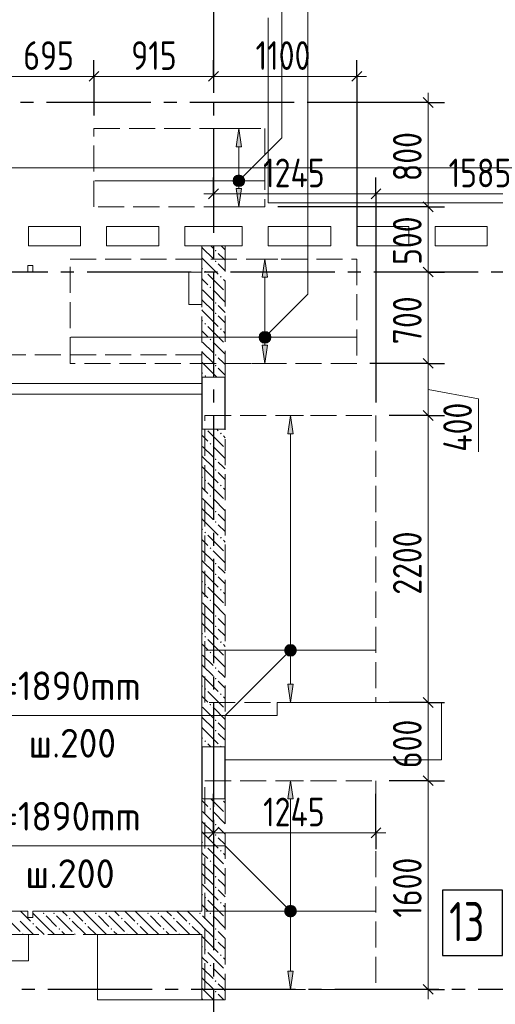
# Model space of a CAD drawing. Header units: millimetres. Extents: x 0 to 61017, y 0 to 42000.
# Tile 27 of 30: x 41193 to 44842, y 28686 to 36235. Entities that reach past the tile are written whole.
import ezdxf

# ---------------------------------------------------------------- set-up
doc = ezdxf.new("R2010")
doc.units = ezdxf.units.MM
doc.linetypes.add('______2', pattern=[270, 200, -70])
doc.linetypes.add('______5', pattern=[1100, 800, -100, 100, -100])
for name, color, linetype, lineweight in [('Standard', 7, 'Continuous', 25), ('ДОП Верх по Х', 7, 'Continuous', 25), ('ЖБ Балка Вышележаща', 7, 'Continuous', 25), ('Макрос окна_ макрос двери', 7, 'Continuous', 18), ('Оси', 40, '______5', 18), ('Позиционная метка номер позиции', 7, 'Continuous', 13), ('Примечания', 7, 'Continuous', 25)]:
    doc.layers.add(name, color=color, linetype=linetype, lineweight=lineweight)
for name, color, linetype, lineweight, true_color in [('ЖБ Балка Нижележащая', 7, '______2', 25, 0x8c8cff), ('ЖБ Перекрытие верхний уровень', 7, 'Continuous', 25, 0xe0e0ff), ('ЖБ Стена верхний уровень', 7, 'Continuous', 25, 0x006e00)]:
    doc.layers.add(name, color=color, linetype=linetype, lineweight=lineweight, true_color=true_color)
doc.styles.add('GOST 2.304-81', font='txt')
doc.styles.add('ISOCPEUR', font='txt')

msp = doc.modelspace()

# ---------------------------------------------------------------- hatches: boundary and pattern name
at = {"layer": 'ДОП Верх по Х', "linetype": 'Continuous', "lineweight": 13, "transparency": 33554687}
for points in [[(42895, 35260), (42875, 35400), (42855, 35260)], [(42842.7, 35018.8), (42907.2, 35018.8), (42893.7, 35032.3)], [(42842.7, 35018.8), (42893.7, 35032.3), (42856.2, 35032.3)], [(42856.2, 35032.3), (42893.7, 35032.3), (42875, 35037.5)], [(42837.5, 35000), (42912.5, 35000), (42907.2, 35018.8)], [(42837.5, 35000), (42907.2, 35018.8), (42842.7, 35018.8)], [(42842.7, 34981.3), (42912.5, 35000), (42837.5, 35000)], [(42842.7, 34981.3), (42907.2, 34981.3), (42912.5, 35000)], [(42856.2, 34967.8), (42907.2, 34981.3), (42842.7, 34981.3)], [(42856.2, 34967.8), (42893.7, 34967.8), (42907.2, 34981.3)], [(42893.7, 34967.8), (42856.2, 34967.8), (42875, 34962.5)], [(43095, 34260), (43075, 34400), (43055, 34260)], [(43042.7, 33818.8), (43107.2, 33818.8), (43093.7, 33832.3)], [(43042.7, 33818.8), (43093.7, 33832.3), (43056.2, 33832.3)], [(43056.2, 33832.3), (43093.7, 33832.3), (43075, 33837.5)], [(43037.5, 33800), (43112.5, 33800), (43107.2, 33818.8)], [(43037.5, 33800), (43107.2, 33818.8), (43042.7, 33818.8)], [(43042.7, 33781.3), (43112.5, 33800), (43037.5, 33800)], [(43042.7, 33781.3), (43107.2, 33781.3), (43112.5, 33800)], [(43056.2, 33767.8), (43107.2, 33781.3), (43042.7, 33781.3)], [(43056.2, 33767.8), (43093.7, 33767.8), (43107.2, 33781.3)], [(43093.7, 33767.8), (43056.2, 33767.8), (43075, 33762.5)], [(43291, 33060), (43271, 33200), (43251, 33060)], [(43233.5, 31400), (43308.5, 31400), (43303.2, 31418.8)], [(43233.5, 31400), (43303.2, 31418.8), (43238.7, 31418.8)], [(43238.7, 31418.8), (43303.2, 31418.8), (43289.7, 31432.3)], [(43238.7, 31418.8), (43289.7, 31432.3), (43252.2, 31432.3)], [(43252.2, 31432.3), (43289.7, 31432.3), (43271, 31437.5)], [(43238.7, 31381.3), (43308.5, 31400), (43233.5, 31400)], [(43238.7, 31381.3), (43303.2, 31381.3), (43308.5, 31400)], [(43252.2, 31367.8), (43303.2, 31381.3), (43238.7, 31381.3)], [(43252.2, 31367.8), (43289.7, 31367.8), (43303.2, 31381.3)], [(43289.7, 31367.8), (43252.2, 31367.8), (43271, 31362.5)], [(43291, 30260), (43271, 30400), (43251, 30260)], [(43233.5, 29400), (43308.5, 29400), (43303.2, 29418.8)], [(43233.5, 29400), (43303.2, 29418.8), (43238.7, 29418.8)], [(43238.7, 29381.2), (43308.5, 29400), (43233.5, 29400)], [(43238.7, 29418.8), (43303.2, 29418.8), (43289.7, 29432.3)], [(43238.7, 29418.8), (43289.7, 29432.3), (43252.2, 29432.3)], [(43238.7, 29381.2), (43303.2, 29381.2), (43308.5, 29400)], [(43252.2, 29367.8), (43303.2, 29381.2), (43238.7, 29381.2)], [(43252.2, 29432.3), (43289.7, 29432.3), (43271, 29437.5)], [(43252.2, 29367.8), (43289.7, 29367.8), (43303.2, 29381.2)], [(43289.7, 29367.8), (43252.2, 29367.8), (43271, 29362.5)]]:
    msp.add_hatch(color=7, dxfattribs=at).paths.add_polyline_path(points)
for points in [[(42895, 34940), (42875, 34800), (42855, 34940)], [(43095, 33740), (43075, 33600), (43055, 33740)], [(43291, 31140), (43271, 31000), (43251, 31140)], [(43291, 28940), (43271, 28800), (43251, 28940)]]:
    msp.add_hatch(color=7, dxfattribs=at).paths.add_polyline_path(points, flags=16)
at = {"layer": 'ЖБ Стена верхний уровень', "linetype": 'Continuous', "lineweight": 18, "transparency": 33554687}
for points in [[(42690.5, 34463.1), (42696.9, 34469.6), (42703.4, 34463.1), (42696.9, 34456.6)], [(42690.5, 34383.1), (42696.9, 34389.6), (42703.4, 34383.1), (42696.9, 34376.6)], [(42610.4, 34303.1), (42616.9, 34309.6), (42623.4, 34303.1), (42616.9, 34296.6)], [(42730.5, 34263.1), (42737, 34269.6), (42743.5, 34263.1), (42737, 34256.6)], [(42650.5, 34183.1), (42657, 34189.6), (42663.5, 34183.1), (42657, 34176.6)], [(42690.5, 34063.1), (42696.9, 34069.6), (42703.4, 34063.1), (42696.9, 34056.6)], [(42690.5, 33983.1), (42696.9, 33989.6), (42703.4, 33983.1), (42696.9, 33976.6)], [(42610.4, 33903.1), (42616.9, 33909.6), (42623.4, 33903.1), (42616.9, 33896.6)], [(42730.5, 33863.1), (42737, 33869.6), (42743.5, 33863.1), (42737, 33856.6)], [(42650.5, 33783.1), (42657, 33789.6), (42663.5, 33783.1), (42657, 33776.6)], [(42690.5, 33663.1), (42696.9, 33669.6), (42703.4, 33663.1), (42696.9, 33656.6)], [(42690.5, 33583.1), (42696.9, 33589.6), (42703.4, 33583.1), (42696.9, 33576.6)], [(42610.4, 33503.1), (42616.9, 33509.6), (42623.4, 33503.1), (42616.9, 33496.6)], [(42730.5, 33063.1), (42737, 33069.6), (42743.5, 33063.1), (42737, 33056.6)], [(42650.5, 32983.1), (42657, 32989.6), (42663.5, 32983.1), (42657, 32976.6)], [(42690.5, 32863.1), (42696.9, 32869.6), (42703.4, 32863.1), (42696.9, 32856.6)], [(42690.5, 32783.1), (42696.9, 32789.6), (42703.4, 32783.1), (42696.9, 32776.6)], [(42610.4, 32703.1), (42616.9, 32709.6), (42623.4, 32703.1), (42616.9, 32696.6)], [(42730.5, 32663.1), (42737, 32669.6), (42743.5, 32663.1), (42737, 32656.6)], [(42650.5, 32583.1), (42657, 32589.6), (42663.5, 32583.1), (42657, 32576.6)], [(42690.5, 32463.1), (42696.9, 32469.6), (42703.4, 32463.1), (42696.9, 32456.6)], [(42690.5, 32383.1), (42696.9, 32389.6), (42703.4, 32383.1), (42696.9, 32376.6)], [(42610.4, 32303.1), (42616.9, 32309.6), (42623.4, 32303.1), (42616.9, 32296.6)], [(42730.5, 32263.1), (42737, 32269.6), (42743.5, 32263.1), (42737, 32256.6)], [(42650.5, 32183.1), (42657, 32189.6), (42663.5, 32183.1), (42657, 32176.6)], [(42690.5, 32063.1), (42696.9, 32069.6), (42703.4, 32063.1), (42696.9, 32056.6)], [(42690.5, 31983.1), (42696.9, 31989.6), (42703.4, 31983.1), (42696.9, 31976.6)], [(42610.4, 31903.1), (42616.9, 31909.6), (42623.4, 31903.1), (42616.9, 31896.6)], [(42730.5, 31863.1), (42737, 31869.6), (42743.5, 31863.1), (42737, 31856.6)], [(42650.5, 31783.1), (42657, 31789.6), (42663.5, 31783.1), (42657, 31776.6)], [(42690.5, 31663.1), (42696.9, 31669.6), (42703.4, 31663.1), (42696.9, 31656.6)], [(42690.5, 31583.1), (42696.9, 31589.6), (42703.4, 31583.1), (42696.9, 31576.6)], [(42610.4, 31503.1), (42616.9, 31509.6), (42623.4, 31503.1), (42616.9, 31496.6)], [(42730.5, 31463.1), (42737, 31469.6), (42743.5, 31463.1), (42737, 31456.6)], [(42650.5, 31383.1), (42657, 31389.6), (42663.5, 31383.1), (42657, 31376.6)], [(42690.5, 31263.1), (42696.9, 31269.6), (42703.4, 31263.1), (42696.9, 31256.6)], [(42690.5, 31183.1), (42696.9, 31189.6), (42703.4, 31183.1), (42696.9, 31176.6)], [(42610.4, 31103.1), (42616.9, 31109.6), (42623.4, 31103.1), (42616.9, 31096.6)], [(42730.5, 31063.1), (42737, 31069.6), (42743.5, 31063.1), (42737, 31056.6)], [(42650.5, 30983.1), (42657, 30989.6), (42663.5, 30983.1), (42657, 30976.6)], [(42690.5, 30863.1), (42696.9, 30869.6), (42703.4, 30863.1), (42696.9, 30856.6)], [(42690.5, 30783.1), (42696.9, 30789.6), (42703.4, 30783.1), (42696.9, 30776.6)], [(42610.4, 30703.1), (42616.9, 30709.6), (42623.4, 30703.1), (42616.9, 30696.6)], [(42730.5, 30663.1), (42737, 30669.6), (42743.5, 30663.1), (42740.3, 30660), (42733.6, 30660)], [(42740.3, 30260), (42737, 30256.6), (42733.6, 30260)], [(42650.5, 30183.1), (42657, 30189.6), (42663.5, 30183.1), (42657, 30176.6)], [(42690.5, 30063.1), (42696.9, 30069.6), (42703.4, 30063.1), (42696.9, 30056.6)], [(42690.5, 29983.1), (42696.9, 29989.6), (42703.4, 29983.1), (42696.9, 29976.6)], [(42610.4, 29903.1), (42616.9, 29909.6), (42623.4, 29903.1), (42616.9, 29896.6)], [(42730.5, 29863.1), (42737, 29869.6), (42743.5, 29863.1), (42737, 29856.6)], [(42650.5, 29783.1), (42657, 29789.6), (42663.5, 29783.1), (42657, 29776.6)], [(42690.5, 29663.1), (42696.9, 29669.6), (42703.4, 29663.1), (42696.9, 29656.6)], [(42690.5, 29583.1), (42696.9, 29589.6), (42703.4, 29583.1), (42696.9, 29576.6)], [(42610.4, 29503.1), (42616.9, 29509.6), (42623.4, 29503.1), (42616.9, 29496.6)], [(42730.5, 29463.1), (42737, 29469.6), (42743.5, 29463.1), (42737, 29456.6)], [(41370.5, 29383.1), (41377, 29389.6), (41383.4, 29383.1), (41377, 29376.6)], [(41450.5, 29383.1), (41457, 29389.6), (41463.5, 29383.1), (41457, 29376.6)], [(41770.5, 29383.1), (41777, 29389.6), (41783.4, 29383.1), (41777, 29376.6)], [(41850.5, 29383.1), (41857, 29389.6), (41863.5, 29383.1), (41857, 29376.6)], [(42170.5, 29383.1), (42177, 29389.6), (42183.4, 29383.1), (42177, 29376.6)], [(42250.5, 29383.1), (42257, 29389.6), (42263.5, 29383.1), (42257, 29376.6)], [(42570.5, 29383.1), (42577, 29389.6), (42583.4, 29383.1), (42577, 29376.6)], [(42650.5, 29383.1), (42657, 29389.6), (42663.5, 29383.1), (42657, 29376.6)], [(41290.5, 29303.1), (41296.9, 29309.6), (41303.4, 29303.1), (41296.9, 29296.6)], [(41570.5, 29343.1), (41577, 29349.6), (41583.4, 29343.1), (41577, 29336.6)], [(41690.5, 29303.1), (41696.9, 29309.6), (41703.4, 29303.1), (41696.9, 29296.6)], [(41970.5, 29343.1), (41977, 29349.6), (41983.4, 29343.1), (41977, 29336.6)], [(42090.5, 29303.1), (42096.9, 29309.6), (42103.4, 29303.1), (42096.9, 29296.6)], [(42370.5, 29343.1), (42377, 29349.6), (42383.4, 29343.1), (42377, 29336.6)], [(42490.5, 29303.1), (42496.9, 29309.6), (42503.4, 29303.1), (42496.9, 29296.6)], [(41210.4, 29223.1), (41216.9, 29229.6), (41223.4, 29223.1), (41220.3, 29220), (41213.6, 29220)], [(41490.5, 29263.1), (41496.9, 29269.6), (41503.4, 29263.1), (41496.9, 29256.6)], [(41610.4, 29223.1), (41616.9, 29229.6), (41623.4, 29223.1), (41620.3, 29220), (41613.6, 29220)], [(41890.5, 29263.1), (41896.9, 29269.6), (41903.4, 29263.1), (41896.9, 29256.6)], [(42010.4, 29223.1), (42016.9, 29229.6), (42023.4, 29223.1), (42020.3, 29220), (42013.6, 29220)], [(42290.5, 29263.1), (42296.9, 29269.6), (42303.4, 29263.1), (42296.9, 29256.6)], [(42410.4, 29223.1), (42416.9, 29229.6), (42423.4, 29223.1), (42420.3, 29220), (42413.6, 29220)], [(42690.5, 29263.1), (42696.9, 29269.6), (42703.4, 29263.1), (42696.9, 29256.6)], [(42690.5, 29183.1), (42696.9, 29189.6), (42703.4, 29183.1), (42696.9, 29176.6)], [(42610.4, 29103.1), (42616.9, 29109.6), (42623.4, 29103.1), (42616.9, 29096.6)], [(42730.5, 29063.1), (42737, 29069.6), (42743.5, 29063.1), (42737, 29056.6)], [(42650.5, 28983.1), (42657, 28989.6), (42663.5, 28983.1), (42657, 28976.6)], [(42690.5, 28863.1), (42696.9, 28869.6), (42703.4, 28863.1), (42696.9, 28856.6)], [(42690.5, 28783.1), (42696.9, 28789.6), (42703.4, 28783.1), (42696.9, 28776.6)]]:
    msp.add_hatch(color=7, dxfattribs=at).paths.add_polyline_path(points, flags=16)
at = {"layer": 'Позиционная метка номер позиции', "linetype": 'Continuous', "lineweight": 13, "transparency": 33554687}
for points in [[(42831.7, 35011.5), (42906.8, 34968.2), (42843.2, 35031.8)], [(42843.2, 35031.8), (42918.3, 34988.5), (42863.5, 35043.3)], [(42843.2, 35031.8), (42906.8, 34968.2), (42918.3, 34988.5)], [(42863.5, 35043.3), (42918.3, 34988.5), (42918.3, 35011.5)], [(42863.5, 35043.3), (42918.3, 35011.5), (42886.5, 35043.3)], [(42886.5, 35043.3), (42918.3, 35011.5), (42906.8, 35031.8)], [(42831.7, 34988.5), (42886.5, 34956.7), (42831.7, 35011.5)], [(42831.7, 35011.5), (42886.5, 34956.7), (42906.8, 34968.2)], [(42863.5, 34956.7), (42831.7, 34988.5), (42843.2, 34968.2)], [(42831.7, 34988.5), (42863.5, 34956.7), (42886.5, 34956.7)], [(43031.7, 33811.5), (43106.8, 33768.2), (43043.2, 33831.8)], [(43043.2, 33831.8), (43118.3, 33788.5), (43063.5, 33843.3)], [(43043.2, 33831.8), (43106.8, 33768.2), (43118.3, 33788.5)], [(43063.5, 33843.3), (43118.3, 33788.5), (43118.3, 33811.5)], [(43063.5, 33843.3), (43118.3, 33811.5), (43086.5, 33843.3)], [(43086.5, 33843.3), (43118.3, 33811.5), (43106.8, 33831.8)], [(43031.7, 33788.5), (43086.5, 33756.7), (43031.7, 33811.5)], [(43031.7, 33811.5), (43086.5, 33756.7), (43106.8, 33768.2)], [(43063.5, 33756.7), (43031.7, 33788.5), (43043.2, 33768.2)], [(43031.7, 33788.5), (43063.5, 33756.7), (43086.5, 33756.7)], [(43302.8, 31368.2), (43239.2, 31431.8), (43227.7, 31411.5)], [(43302.8, 31368.2), (43227.7, 31411.5), (43282.5, 31356.7)], [(43282.5, 31356.7), (43227.7, 31411.5), (43227.7, 31388.5)], [(43314.3, 31388.5), (43259.5, 31443.3), (43239.2, 31431.8)], [(43314.3, 31388.5), (43239.2, 31431.8), (43302.8, 31368.2)], [(43314.3, 31411.5), (43282.5, 31443.3), (43259.5, 31443.3)], [(43314.3, 31411.5), (43259.5, 31443.3), (43314.3, 31388.5)], [(43282.5, 31443.3), (43314.3, 31411.5), (43302.8, 31431.8)], [(43282.5, 31356.7), (43227.7, 31388.5), (43259.5, 31356.7)], [(43259.5, 31356.7), (43227.7, 31388.5), (43239.2, 31368.2)], [(43239.2, 29368.2), (43282.5, 29443.3), (43227.7, 29388.5)], [(43227.7, 29388.5), (43282.5, 29443.3), (43259.5, 29443.3)], [(43227.7, 29388.5), (43259.5, 29443.3), (43227.7, 29411.5)], [(43227.7, 29411.5), (43259.5, 29443.3), (43239.2, 29431.8)], [(43239.2, 29368.2), (43302.8, 29431.8), (43282.5, 29443.3)], [(43259.5, 29356.7), (43302.8, 29431.8), (43239.2, 29368.2)], [(43259.5, 29356.7), (43314.3, 29411.5), (43302.8, 29431.8)], [(43282.5, 29356.7), (43314.3, 29411.5), (43259.5, 29356.7)], [(43282.5, 29356.7), (43314.3, 29388.5), (43314.3, 29411.5)], [(43314.3, 29388.5), (43282.5, 29356.7), (43302.8, 29368.2)]]:
    msp.add_hatch(color=7, dxfattribs=at).paths.add_polyline_path(points)

# ---------------------------------------------------------------- linework, layer by layer
at = {"layer": 'Standard', "color": 251, "linetype": 'Continuous', "lineweight": -3, "true_color": 0x656565, "transparency": 33554687}
for p, q in [((41763, 35800), (41763, 35925)), ((42680, 35800), (42680, 35925)), ((43780, 35800), (43780, 35925)), ((41763, 35800), (41763, 35675)), ((41763, 35800), (41763, 35500)), ((42680, 35800), (42680, 35675)), ((42680, 35800), (42680, 35800)), ((43780, 35800), (43780, 35675)), ((43780, 35800), (43780, 34500)), ((44327, 35600), (43400, 35600)), ((44327, 35600), (44202, 35600)), ((44327, 35600), (44452, 35600)), ((42680, 34900), (42680, 35025)), ((43927, 34900), (43927, 35025)), ((42680, 34900), (42680, 34775)), ((42680, 34900), (42680, 34900)), ((43927, 34900), (43927, 34775)), ((43927, 34900), (43927, 33300)), ((44327, 34800), (44202, 34800)), ((44327, 34800), (44452, 34800)), ((44327, 34300), (44202, 34300)), ((44327, 34300), (44452, 34300)), ((44327, 34300), (44327, 34300)), ((44327, 33600), (44202, 33600)), ((44327, 33600), (44452, 33600)), ((44327, 33200), (44202, 33200)), ((44327, 33200), (44452, 33200)), ((44327, 31000), (44202, 31000)), ((44327, 31000), (44452, 31000)), ((44327, 30400), (44202, 30400)), ((44327, 30400), (44452, 30400)), ((42680, 30000), (42680, 30300)), ((43927, 30000), (43927, 30300)), ((42680, 30000), (42680, 30125)), ((43927, 30000), (43927, 30125)), ((42680, 30000), (42680, 29875)), ((43927, 30000), (43927, 29875)), ((44327, 28800), (44202, 28800)), ((44327, 28800), (44452, 28800)), ((44327, 28800), (44327, 28800))]:
    msp.add_line(p, q, dxfattribs=at)
at = {"layer": 'Standard', "color": 7, "linetype": 'Continuous', "lineweight": 13, "transparency": 33554687}
for p, q in [((41763, 35800), (41070, 35800)), ((42680, 35800), (41763, 35800)), ((43780, 35800), (42680, 35800)), ((43780, 35800), (43855, 35800)), ((44327, 35600), (44327, 35675)), ((42680, 34900), (42605, 34900)), ((42680, 34900), (43927, 34900)), ((43927, 34900), (45510, 34900)), ((44327, 34300), (44327, 33600)), ((44327, 33600), (44327, 33200)), ((44327, 33400), (44712.9, 33328.8)), ((44712.9, 33328.8), (44712.9, 32922.2)), ((44327, 33200), (44327, 31000)), ((44327, 31000), (44327, 30400)), ((44327, 30400), (44327, 28800)), ((42680, 30000), (42605, 30000)), ((42680, 30000), (43927, 30000)), ((43927, 30000), (44002, 30000)), ((44327, 28800), (44327, 28725))]:
    msp.add_line(p, q, dxfattribs=at)
at = {"layer": 'Standard', "color": 7, "linetype": 'Continuous', "lineweight": 25, "transparency": 33554687}
for p, q in [((41800.5, 35837.5), (41725.5, 35762.5)), ((42717.5, 35837.5), (42642.5, 35762.5)), ((43817.5, 35837.5), (43742.5, 35762.5)), ((44289.5, 35637.5), (44364.5, 35562.5)), ((42642.5, 34862.5), (42717.5, 34937.5)), ((43889.5, 34862.5), (43964.5, 34937.5)), ((44289.5, 34837.5), (44364.5, 34762.5)), ((44289.5, 34337.5), (44364.5, 34262.5)), ((44289.5, 33637.5), (44364.5, 33562.5)), ((44289.5, 33237.5), (44364.5, 33162.5)), ((44289.5, 31037.5), (44364.5, 30962.5)), ((44289.5, 30437.5), (44364.5, 30362.5)), ((42642.5, 29962.5), (42717.5, 30037.5)), ((43889.5, 29962.5), (43964.5, 30037.5)), ((44289.5, 28837.5), (44364.5, 28762.5))]:
    msp.add_line(p, q, dxfattribs=at)
at = {"layer": 'Standard', "color": 7, "linetype": 'Continuous', "lineweight": 13, "transparency": 33554687}
for points in [[(44327, 35600), (44327, 34905), (44327, 34905), (44327, 34800)], [(44327, 34800), (44327, 34677), (44327, 34677), (44327, 34300)]]:
    msp.add_lwpolyline(points, dxfattribs=at)
at = {"layer": 'Standard', "color": 254, "linetype": 'Continuous', "lineweight": 18, "true_color": 0xc4c4ff, "transparency": 33554687}
msp.add_lwpolyline([(7031, 20600), (49449, 20600), (49449, 35100), (7031, 35100), (7031, 20600)], dxfattribs=at)
at = {"layer": 'Standard', "color": 251, "linetype": 'Continuous', "lineweight": -3, "true_color": 0x656565, "transparency": 33554687}
for points in [[(44327, 34800), (44310, 34800), (44310, 34800), (44310, 34800), (44310, 34800), (44310, 34800), (44310, 34800), (44310, 34800), (44310, 34800), (44310, 34800), (44310, 34800), (43175, 34800)], [(44327, 33600), (44310, 33600), (44310, 33600), (44310, 33600), (44310, 33600), (44310, 33600), (44310, 33600), (43880, 33600)], [(44327, 33200), (44310, 33200), (44310, 33200), (44310, 33200), (44310, 33200), (44310, 33200), (44310, 33200), (44027, 33200)], [(44327, 31000), (44310, 31000), (44310, 31000), (44310, 31000), (44310, 31000), (44027, 31000)], [(44327, 30400), (44310, 30400), (44310, 30400), (44027, 30400)]]:
    msp.add_lwpolyline(points, dxfattribs=at)
at = {"layer": 'ДОП Верх по Х', "color": 251, "linetype": 'Continuous', "lineweight": 13, "true_color": 0x494949, "transparency": 33554687}
for p, q in [((42875, 35400), (42775, 35400)), ((42875, 35400), (42855, 35260)), ((42895, 35260), (42875, 35400)), ((42875, 35400), (42975, 35400)), ((42875, 35400), (42875, 35400)), ((42855, 35260), (42895, 35260)), ((42875, 35030), (42875, 35260)), ((42837.5, 35000), (42837.5, 35000)), ((42875, 34940), (42875, 34970)), ((42912.5, 35000), (42912.5, 35000)), ((42875, 34800), (42855, 34940)), ((42855, 34940), (42895, 34940)), ((42895, 34940), (42875, 34800)), ((42875, 34800), (42775, 34800)), ((42875, 34800), (42975, 34800)), ((42875, 34800), (42875, 34800)), ((43075, 34400), (42975, 34400)), ((43075, 34400), (43055, 34260)), ((43095, 34260), (43075, 34400)), ((43075, 34400), (43175, 34400)), ((43075, 34400), (43075, 34400)), ((43055, 34260), (43095, 34260)), ((43075, 33830), (43075, 34260)), ((43037.5, 33800), (43037.5, 33800)), ((43075, 33740), (43075, 33770)), ((43112.5, 33800), (43112.5, 33800)), ((43075, 33600), (43055, 33740)), ((43055, 33740), (43095, 33740)), ((43095, 33740), (43075, 33600)), ((43075, 33600), (42975, 33600)), ((43075, 33600), (43175, 33600)), ((43075, 33600), (43075, 33600)), ((43271, 33200), (43171, 33200)), ((43271, 33200), (43251, 33060)), ((43291, 33060), (43271, 33200)), ((43271, 33200), (43371, 33200)), ((43271, 33200), (43271, 33200)), ((43251, 33060), (43291, 33060)), ((43271, 31430), (43271, 33060)), ((43233.5, 31400), (43233.5, 31400)), ((43271, 31140), (43271, 31370)), ((43308.5, 31400), (43308.5, 31400)), ((43271, 31000), (43251, 31140)), ((43251, 31140), (43291, 31140)), ((43291, 31140), (43271, 31000)), ((43271, 31000), (43171, 31000)), ((43271, 31000), (43371, 31000)), ((43271, 31000), (43271, 31000)), ((43271, 30400), (43171, 30400)), ((43271, 30400), (43251, 30260)), ((43291, 30260), (43271, 30400)), ((43271, 30400), (43371, 30400)), ((43271, 30400), (43271, 30400)), ((43251, 30260), (43291, 30260)), ((43271, 29430), (43271, 30260)), ((43233.5, 29400), (43233.5, 29400)), ((43271, 28940), (43271, 29370)), ((43308.5, 29400), (43308.5, 29400)), ((43271, 28800), (43251, 28940)), ((43251, 28940), (43291, 28940)), ((43291, 28940), (43271, 28800)), ((43271, 28800), (43171, 28800)), ((43271, 28800), (43371, 28800)), ((43271, 28800), (43271, 28800))]:
    msp.add_line(p, q, dxfattribs=at)
at = {"layer": 'ДОП Верх по Х', "color": 7, "linetype": 'Continuous', "lineweight": 18, "transparency": 33554687}
for p, q in [((41769, 35000), (43069, 35000)), ((43774, 33800), (41586, 33800)), ((43921, 31400), (42621, 31400)), ((43921, 29400), (42621, 29400))]:
    msp.add_line(p, q, dxfattribs=at)
at = {"layer": 'ДОП Верх по Х', "color": 7, "linetype": 'Continuous', "lineweight": 13, "transparency": 33554687}
for p, q in [((40329, 30900), (42371, 30900)), ((40329, 29900), (42371, 29900))]:
    msp.add_line(p, q, dxfattribs=at)
at = {"layer": 'ДОП Верх по Х', "color": 7, "linetype": 'Continuous', "lineweight": 25, "transparency": 33554687}
msp.add_lwpolyline([(44437.8, 29060), (44897.8, 29060), (44897.8, 29560), (44437.8, 29560), (44437.8, 29060)], dxfattribs=at)
at = {"layer": 'ДОП Верх по Х', "color": 251, "linetype": 'Continuous', "lineweight": 13, "true_color": 0x494949, "transparency": 33554687}
for centre in [(42875, 35000), (43075, 33800), (43271, 31400), (43271, 29400)]:
    msp.add_circle(centre, 37.5, dxfattribs=at)
at = {"layer": 'ЖБ Балка Вышележаща', "color": 7, "linetype": 'Continuous', "lineweight": 18, "transparency": 33554687}
for p, q in [((42590, 33365), (42590, 33445)), ((40060, 33365), (42590, 33365))]:
    msp.add_line(p, q, dxfattribs=at)
at = {"layer": 'ЖБ Балка Нижележащая', "color": 251, "linetype": '______2', "lineweight": 18, "true_color": 0x656565, "transparency": 33554687}
for p, q in [((42590, 33665), (40060, 33665)), ((42590, 33445), (42590, 33665))]:
    msp.add_line(p, q, dxfattribs=at)
at = {"layer": 'ЖБ Перекрытие верхний уровень', "color": 7, "linetype": 'Continuous', "lineweight": 18, "transparency": 33554687}
for p, q in [((43100, 34830), (43100, 36250)), ((49710, 34830), (43100, 34830)), ((41260, 34500), (41260, 34650)), ((41260, 34650), (41660, 34650)), ((41660, 34650), (41660, 34500)), ((41860, 34500), (41860, 34650)), ((41860, 34650), (42260, 34650)), ((42260, 34650), (42260, 34500)), ((42460, 34650), (42900, 34650)), ((42460, 34500), (42460, 34650)), ((42900, 34650), (42900, 34500)), ((43100, 34500), (43100, 34650)), ((43100, 34650), (43580, 34650)), ((43580, 34650), (43580, 34500)), ((43780, 34500), (43780, 34650)), ((43780, 34650), (44180, 34650)), ((44180, 34650), (44180, 34500)), ((44380, 34500), (44380, 34650)), ((44380, 34650), (44780, 34650)), ((44780, 34650), (44780, 34500)), ((41660, 34500), (41260, 34500)), ((42260, 34500), (41860, 34500)), ((42770, 34500), (42460, 34500)), ((42900, 34500), (42770, 34500)), ((43580, 34500), (43100, 34500)), ((44180, 34500), (43780, 34500)), ((44780, 34500), (44380, 34500)), ((41295, 34350), (41255, 34350)), ((41255, 34350), (41255, 34300)), ((41295, 34300), (41295, 34350)), ((41255, 34300), (41295, 34300)), ((42590, 34300), (42490, 34300)), ((42490, 34300), (42490, 34050)), ((42590, 34050), (42590, 34300)), ((42490, 34050), (42590, 34050)), ((40060, 33445), (42590, 33445)), ((42590, 33445), (42590, 29400)), ((44430, 31000), (43170, 31000)), ((43170, 31000), (43170, 30900)), ((44430, 30560), (44430, 31000)), ((43170, 30900), (42770, 30900)), ((42770, 30900), (42770, 30560)), ((42770, 30560), (43170, 30560)), ((43170, 30560), (44430, 30560)), ((41255, 29400), (39880, 29400)), ((41255, 29400), (41255, 29350)), ((41295, 29350), (41295, 29400)), ((42590, 29400), (41295, 29400)), ((41255, 29350), (41295, 29350)), ((41260, 29220), (41060, 29220)), ((41260, 29020), (41260, 29220)), ((42590, 29220), (41790, 29220)), ((41790, 29220), (41790, 28720)), ((42590, 28720), (42590, 29220)), ((41060, 29020), (41260, 29020)), ((41790, 28720), (42590, 28720))]:
    msp.add_line(p, q, dxfattribs=at)
at = {"layer": 'ЖБ Стена верхний уровень', "color": 251, "linetype": '______2', "lineweight": 13, "true_color": 0x656565, "transparency": 33554687}
for p, q in [((42770, 34500), (42590, 34500)), ((42590, 34500), (42590, 33495)), ((42770, 33495), (42770, 34500)), ((42770, 33495), (42590, 33495)), ((42770, 33495), (42590, 33495)), ((42590, 33095), (42770, 33095)), ((42590, 33095), (42770, 33095)), ((42590, 33095), (42590, 30660)), ((42770, 30660), (42770, 33095)), ((42770, 30660), (42590, 30660)), ((42590, 30260), (42770, 30260)), ((42590, 30260), (42590, 29400)), ((42770, 28720), (42770, 30260)), ((41255, 29400), (40060, 29400)), ((41255, 29400), (41255, 29350)), ((41295, 29350), (41295, 29400)), ((42590, 29400), (41295, 29400)), ((41255, 29350), (41295, 29350)), ((40060, 29220), (42590, 29220)), ((42590, 29220), (42590, 28720)), ((42590, 28720), (42770, 28720))]:
    msp.add_line(p, q, dxfattribs=at)
at = {"layer": 'ЖБ Стена верхний уровень', "color": 9, "linetype": 'Continuous', "lineweight": 18, "true_color": 0xc7c7c7, "transparency": 33554687}
for p, q in [((42596.9, 34483.1), (42590, 34490.1)), ((42596.9, 34483.1), (42677, 34403.1)), ((42660.1, 34500), (42677, 34483.1)), ((42757, 34403.1), (42716.9, 34443.1)), ((42740.1, 34500), (42770, 34470.1)), ((42590, 34410.1), (42596.9, 34403.1)), ((42596.9, 34403.1), (42716.9, 34283.1)), ((42716.9, 34363.1), (42770, 34310.1)), ((42770, 34390.1), (42757, 34403.1)), ((42590, 34330.1), (42596.9, 34323.1)), ((42637, 34283.1), (42757, 34163.1)), ((42596.9, 34243.1), (42590, 34250.1)), ((42637, 34203.1), (42596.9, 34243.1)), ((42757, 34243.1), (42770, 34230.1)), ((42596.9, 34163.1), (42677, 34083.1)), ((42677, 34163.1), (42770, 34070.1)), ((42596.9, 34083.1), (42590, 34090.1)), ((42596.9, 34083.1), (42677, 34003.1)), ((42590, 34010.1), (42596.9, 34003.1)), ((42596.9, 34003.1), (42716.9, 33883.1)), ((42757, 34003.1), (42716.9, 34043.1)), ((42770, 33990.1), (42757, 34003.1)), ((42590, 33930.1), (42596.9, 33923.1)), ((42716.9, 33963.1), (42770, 33910.1)), ((42596.9, 33843.1), (42590, 33850.1)), ((42637, 33803.1), (42596.9, 33843.1)), ((42637, 33883.1), (42757, 33763.1)), ((42757, 33843.1), (42770, 33830.1)), ((42596.9, 33763.1), (42677, 33683.1)), ((42677, 33763.1), (42770, 33670.1)), ((42596.9, 33683.1), (42590, 33690.1)), ((42596.9, 33683.1), (42677, 33603.1)), ((42590, 33610.1), (42596.9, 33603.1)), ((42596.9, 33603.1), (42705.1, 33495)), ((42757, 33603.1), (42716.9, 33643.1)), ((42770, 33590.1), (42757, 33603.1)), ((42590, 33530.1), (42596.9, 33523.1)), ((42716.9, 33563.1), (42770, 33510.1)), ((42637, 33083.1), (42757, 32963.1)), ((42705.1, 33095), (42716.9, 33083.1)), ((42596.9, 33043.1), (42590, 33050.1)), ((42637, 33003.1), (42596.9, 33043.1)), ((42596.9, 32963.1), (42677, 32883.1)), ((42596.9, 32883.1), (42590, 32890.1)), ((42596.9, 32883.1), (42677, 32803.1)), ((42757, 32803.1), (42716.9, 32843.1)), ((42590, 32810.1), (42596.9, 32803.1)), ((42596.9, 32803.1), (42716.9, 32683.1)), ((42590, 32730.1), (42596.9, 32723.1)), ((42596.9, 32643.1), (42590, 32650.1)), ((42637, 32603.1), (42596.9, 32643.1)), ((42637, 32683.1), (42757, 32563.1)), ((42596.9, 32563.1), (42677, 32483.1)), ((42596.9, 32483.1), (42590, 32490.1)), ((42596.9, 32483.1), (42677, 32403.1)), ((42590, 32410.1), (42596.9, 32403.1)), ((42596.9, 32403.1), (42716.9, 32283.1)), ((42757, 32403.1), (42716.9, 32443.1)), ((42590, 32330.1), (42596.9, 32323.1)), ((42596.9, 32243.1), (42590, 32250.1)), ((42637, 32203.1), (42596.9, 32243.1)), ((42637, 32283.1), (42757, 32163.1)), ((42596.9, 32163.1), (42677, 32083.1)), ((42596.9, 32083.1), (42590, 32090.1)), ((42590, 32010.1), (42596.9, 32003.1)), ((42596.9, 32083.1), (42677, 32003.1)), ((42757, 32003.1), (42716.9, 32043.1)), ((42596.9, 32003.1), (42716.9, 31883.1)), ((42590, 31930.1), (42596.9, 31923.1)), ((42637, 31883.1), (42757, 31763.1)), ((42596.9, 31843.1), (42590, 31850.1)), ((42637, 31803.1), (42596.9, 31843.1)), ((42596.9, 31763.1), (42677, 31683.1)), ((42596.9, 31683.1), (42590, 31690.1)), ((42596.9, 31683.1), (42677, 31603.1)), ((42757, 31603.1), (42716.9, 31643.1)), ((42590, 31610.1), (42596.9, 31603.1)), ((42596.9, 31603.1), (42716.9, 31483.1)), ((42590, 31530.1), (42596.9, 31523.1)), ((42637, 31483.1), (42757, 31363.1)), ((42596.9, 31443.1), (42590, 31450.1)), ((42637, 31403.1), (42596.9, 31443.1)), ((42596.9, 31363.1), (42677, 31283.1)), ((42596.9, 31283.1), (42590, 31290.1)), ((42596.9, 31283.1), (42677, 31203.1)), ((42590, 31210.1), (42596.9, 31203.1)), ((42596.9, 31203.1), (42716.9, 31083.1)), ((42757, 31203.1), (42716.9, 31243.1)), ((42590, 31130.1), (42596.9, 31123.1)), ((42596.9, 31043.1), (42590, 31050.1)), ((42637, 31003.1), (42596.9, 31043.1)), ((42637, 31083.1), (42757, 30963.1)), ((42596.9, 30963.1), (42677, 30883.1)), ((42596.9, 30883.1), (42590, 30890.1)), ((42596.9, 30883.1), (42677, 30803.1)), ((42590, 30810.1), (42596.9, 30803.1)), ((42596.9, 30803.1), (42716.9, 30683.1)), ((42757, 30803.1), (42716.9, 30843.1)), ((42590, 30730.1), (42596.9, 30723.1)), ((42637, 30683.1), (42660.1, 30660)), ((42596.9, 30243.1), (42590, 30250.1)), ((42637, 30203.1), (42596.9, 30243.1)), ((42660.1, 30260), (42757, 30163.1)), ((42596.9, 30163.1), (42677, 30083.1)), ((42596.9, 30083.1), (42590, 30090.1)), ((42596.9, 30083.1), (42677, 30003.1)), ((42590, 30010.1), (42596.9, 30003.1)), ((42596.9, 30003.1), (42716.9, 29883.1)), ((42757, 30003.1), (42716.9, 30043.1)), ((42590, 29930.1), (42596.9, 29923.1)), ((42596.9, 29843.1), (42590, 29850.1)), ((42637, 29803.1), (42596.9, 29843.1)), ((42637, 29883.1), (42757, 29763.1)), ((42596.9, 29763.1), (42677, 29683.1)), ((42596.9, 29683.1), (42590, 29690.1)), ((42596.9, 29683.1), (42677, 29603.1)), ((42590, 29610.1), (42596.9, 29603.1)), ((42596.9, 29603.1), (42716.9, 29483.1)), ((42757, 29603.1), (42716.9, 29643.1)), ((42590, 29530.1), (42596.9, 29523.1)), ((42596.9, 29443.1), (42590, 29450.1)), ((42637, 29403.1), (42596.9, 29443.1)), ((42637, 29483.1), (42757, 29363.1)), ((41200.1, 29400), (41277, 29323.1)), ((41396.9, 29283.1), (41295, 29385.1)), ((41520.1, 29400), (41557, 29363.1)), ((41600.1, 29400), (41677, 29323.1)), ((41796.9, 29283.1), (41680.1, 29400)), ((41920.1, 29400), (41957, 29363.1)), ((42000.1, 29400), (42077, 29323.1)), ((42196.9, 29283.1), (42080.1, 29400)), ((42320.1, 29400), (42357, 29363.1)), ((42400.1, 29400), (42477, 29323.1)), ((42590, 29290.1), (42480.1, 29400)), ((41077, 29363.1), (41196.9, 29243.1)), ((41300.1, 29220), (41196.9, 29323.1)), ((41396.9, 29363.1), (41477, 29283.1)), ((41477, 29363.1), (41596.9, 29243.1)), ((41700.1, 29220), (41596.9, 29323.1)), ((41796.9, 29363.1), (41877, 29283.1)), ((41877, 29363.1), (41996.9, 29243.1)), ((42100.1, 29220), (41996.9, 29323.1)), ((42196.9, 29363.1), (42277, 29283.1)), ((42277, 29363.1), (42396.9, 29243.1)), ((42500.1, 29220), (42396.9, 29323.1)), ((42596.9, 29363.1), (42677, 29283.1)), ((41316.9, 29283.1), (41380.1, 29220)), ((41396.9, 29283.1), (41460.1, 29220)), ((41540.1, 29220), (41516.9, 29243.1)), ((41716.9, 29283.1), (41780.1, 29220)), ((41796.9, 29283.1), (41860.1, 29220)), ((41940.1, 29220), (41916.9, 29243.1)), ((42116.9, 29283.1), (42180.1, 29220)), ((42196.9, 29283.1), (42260.1, 29220)), ((42340.1, 29220), (42316.9, 29243.1)), ((42516.9, 29283.1), (42580.1, 29220)), ((42596.9, 29283.1), (42590, 29290.1)), ((42596.9, 29283.1), (42677, 29203.1)), ((42757, 29203.1), (42716.9, 29243.1)), ((42590, 29210.1), (42596.9, 29203.1)), ((42596.9, 29203.1), (42716.9, 29083.1)), ((42590, 29130.1), (42596.9, 29123.1)), ((42637, 29083.1), (42757, 28963.1)), ((42596.9, 29043.1), (42590, 29050.1)), ((42637, 29003.1), (42596.9, 29043.1)), ((42596.9, 28963.1), (42677, 28883.1)), ((42596.9, 28883.1), (42590, 28890.1)), ((42596.9, 28883.1), (42677, 28803.1)), ((42757, 28803.1), (42716.9, 28843.1)), ((42590, 28810.1), (42596.9, 28803.1)), ((42596.9, 28803.1), (42680.1, 28720)), ((42716.9, 28763.1), (42760.1, 28720)), ((42590, 28730.1), (42596.9, 28723.1))]:
    msp.add_line(p, q, dxfattribs=at)
for points in [[(42757, 33043.1), (42770, 33030.1), (42770, 33030.1), (42770, 33030.1), (42770, 33030.1)], [(42677, 32963.1), (42770, 32870.1), (42770, 32870.1), (42770, 32870.1), (42770, 32870.1)], [(42770, 32790.1), (42770, 32790.1), (42770, 32790.1), (42770, 32790.1), (42757, 32803.1)], [(42716.9, 32763.1), (42770, 32710.1), (42770, 32710.1), (42770, 32710.1), (42770, 32710.1)], [(42757, 32643.1), (42770, 32630.1), (42770, 32630.1), (42770, 32630.1), (42770, 32630.1)], [(42677, 32563.1), (42770, 32470.1), (42770, 32470.1), (42770, 32470.1), (42770, 32470.1)], [(42770, 32390.1), (42770, 32390.1), (42770, 32390.1), (42770, 32390.1), (42757, 32403.1)], [(42716.9, 32363.1), (42770, 32310.1), (42770, 32310.1), (42770, 32310.1), (42770, 32310.1)], [(42757, 32243.1), (42770, 32230.1), (42770, 32230.1), (42770, 32230.1), (42770, 32230.1)], [(42677, 32163.1), (42770, 32070.1), (42770, 32070.1), (42770, 32070.1), (42770, 32070.1)], [(42716.9, 31963.1), (42770, 31910.1), (42770, 31910.1), (42770, 31910.1), (42770, 31910.1)], [(42770, 31990.1), (42770, 31990.1), (42770, 31990.1), (42770, 31990.1), (42757, 32003.1)], [(42757, 31843.1), (42770, 31830.1), (42770, 31830.1), (42770, 31830.1), (42770, 31830.1)], [(42677, 31763.1), (42770, 31670.1), (42770, 31670.1), (42770, 31670.1), (42770, 31670.1)], [(42716.9, 31563.1), (42770, 31510.1), (42770, 31510.1), (42770, 31510.1), (42770, 31510.1)], [(42770, 31590.1), (42770, 31590.1), (42770, 31590.1), (42770, 31590.1), (42757, 31603.1)], [(42757, 31443.1), (42770, 31430.1), (42770, 31430.1), (42770, 31430.1), (42770, 31430.1)], [(42677, 31363.1), (42770, 31270.1), (42770, 31270.1), (42770, 31270.1), (42770, 31270.1)], [(42770, 31190.1), (42770, 31190.1), (42770, 31190.1), (42770, 31190.1), (42757, 31203.1)], [(42716.9, 31163.1), (42770, 31110.1), (42770, 31110.1), (42770, 31110.1), (42770, 31110.1)], [(42757, 31043.1), (42770, 31030.1), (42770, 31030.1), (42770, 31030.1), (42770, 31030.1)], [(42677, 30963.1), (42770, 30870.1), (42770, 30870.1), (42770, 30870.1), (42770, 30870.1)], [(42770, 30790.1), (42770, 30790.1), (42770, 30790.1), (42770, 30790.1), (42757, 30803.1)], [(42716.9, 30763.1), (42770, 30710.1), (42770, 30710.1), (42770, 30710.1), (42770, 30710.1)], [(42757, 30243.1), (42770, 30230.1), (42770, 30230.1)], [(42677, 30163.1), (42770, 30070.1), (42770, 30070.1)], [(42770, 29990.1), (42770, 29990.1), (42757, 30003.1)], [(42716.9, 29963.1), (42770, 29910.1), (42770, 29910.1)], [(42757, 29843.1), (42770, 29830.1), (42770, 29830.1)], [(42677, 29763.1), (42770, 29670.1), (42770, 29670.1)], [(42770, 29590.1), (42770, 29590.1), (42757, 29603.1)], [(42716.9, 29563.1), (42770, 29510.1), (42770, 29510.1)], [(42757, 29443.1), (42770, 29430.1), (42770, 29430.1)], [(42677, 29363.1), (42770, 29270.1), (42770, 29270.1)], [(42716.9, 29163.1), (42770, 29110.1), (42770, 29110.1)], [(42770, 29190.1), (42770, 29190.1), (42757, 29203.1)], [(42757, 29043.1), (42770, 29030.1), (42770, 29030.1)], [(42677, 28963.1), (42770, 28870.1), (42770, 28870.1)], [(42770, 28790.1), (42770, 28790.1), (42757, 28803.1)]]:
    msp.add_lwpolyline(points, dxfattribs=at)
at = {"layer": 'Макрос окна_ макрос двери', "color": 7, "linetype": 'Continuous', "lineweight": -3, "transparency": 33554687}
for p, q in [((42590, 33495), (42590, 33095)), ((42590, 33495), (42590, 33095)), ((42770, 33095), (42770, 33495)), ((42770, 33095), (42770, 33495)), ((42590, 30660), (42590, 30260)), ((42770, 30260), (42770, 30660))]:
    msp.add_line(p, q, dxfattribs=at)
at = {"layer": 'Оси', "color": 8, "linetype": '______5', "lineweight": -3, "transparency": 33554687}
for p, q in [((42680, 37600), (42680, 15970)), ((43300, 35600), (3600, 35600)), ((50210, 34300), (3600, 34300)), ((50210, 34300), (3600, 34300)), ((49910, 28800), (3600, 28800))]:
    msp.add_line(p, q, dxfattribs=at)
at = {"layer": 'Позиционная метка номер позиции', "color": 7, "linetype": 'Continuous', "lineweight": 13, "transparency": 33554687}
for p, q in [((42843.2, 35031.8), (42843.2, 35031.8)), ((42906.8, 35031.8), (42906.8, 35031.8)), ((42843.2, 34968.2), (42843.2, 34968.2)), ((42906.8, 34968.2), (42906.8, 34968.2)), ((43043.2, 33831.8), (43043.2, 33831.8)), ((43106.8, 33831.8), (43106.8, 33831.8)), ((43043.2, 33768.2), (43043.2, 33768.2)), ((43106.8, 33768.2), (43106.8, 33768.2)), ((43239.2, 31431.8), (43239.2, 31431.8)), ((43302.8, 31431.8), (43302.8, 31431.8)), ((43239.2, 31368.2), (43239.2, 31368.2)), ((43302.8, 31368.2), (43302.8, 31368.2)), ((43239.2, 29431.8), (43239.2, 29431.8)), ((43239.2, 29368.2), (43239.2, 29368.2)), ((43302.8, 29431.8), (43302.8, 29431.8)), ((43302.8, 29368.2), (43302.8, 29368.2))]:
    msp.add_line(p, q, dxfattribs=at)
for points in [[(42875, 35000), (43205, 35330), (43205, 37970), (45705, 37970)], [(43075, 33800), (43405, 34130), (43405, 36970), (45905, 36970)], [(43271, 31400), (42771, 30900), (40171, 30900)], [(43271, 29400), (42771, 29900), (40171, 29900)]]:
    msp.add_lwpolyline(points, dxfattribs=at)
for centre in [(42875, 35000), (43075, 33800), (43271, 31400), (43271, 29400)]:
    msp.add_circle(centre, 45, dxfattribs=at)
at = {"layer": 'Примечания', "color": 7, "linetype": '______2', "lineweight": 18, "transparency": 33554687}
for p, q in [((41763, 35400), (43075, 35400)), ((41763, 34800), (41763, 35400)), ((43075, 35400), (43075, 34800)), ((43075, 34800), (41763, 34800)), ((41580, 34400), (43780, 34400)), ((41580, 33600), (41580, 34400)), ((43780, 34400), (43780, 33600)), ((43780, 33600), (41580, 33600)), ((42615, 33200), (43927, 33200)), ((42615, 31000), (42615, 33200)), ((43927, 33200), (43927, 31000)), ((43927, 31000), (42615, 31000)), ((42615, 30400), (43927, 30400)), ((42615, 28800), (42615, 30400)), ((43927, 30400), (43927, 28800)), ((43927, 28800), (42615, 28800))]:
    msp.add_line(p, q, dxfattribs=at)

# ---------------------------------------------------------------- texts
at = {"layer": 'Standard', "color": 7, "linetype": 'Continuous', "lineweight": 25, "transparency": 33554687, "char_height": 220, "attachment_point": 7, "style": 'GOST 2.304-81'}
for s, insert, width in [('695', (41221.1, 35850), 516.39), ('915', (42049.5, 35850), 469.509), ('1100', (43003.2, 35850), 578.854), ('1245', (43061.2, 34950), 610.159), ('1585', (44484, 34950), 594.595), ('1245', (43061.2, 30050), 610.159)]:
    msp.add_mtext(s, dxfattribs=dict(at, insert=insert, width=width))
at = {"layer": 'Standard', "color": 7, "linetype": 'Continuous', "lineweight": 25, "transparency": 33554687, "char_height": 220, "attachment_point": 7, "rotation": 90, "style": 'GOST 2.304-81'}
for s, insert, width in [('800', (44277, 34996.7), 531.96), ('500', (44277, 34354.5), 516.39), ('700', (44277, 33746.7), 531.973), ('400', (44662.9, 32922.2), 531.967), ('2200', (44277, 31826.3), 672.628), ('600', (44277, 30496.7), 531.96), ('1600', (44277, 29349.8), 625.735)]:
    msp.add_mtext(s, dxfattribs=dict(at, insert=insert, width=width))
at = {"layer": 'ДОП Верх по Х', "color": 7, "linetype": 'Continuous', "lineweight": 13, "transparency": 33554687, "attachment_point": 7, "style": 'ISOCPEUR'}
for s, insert, char_height, width in [('\\W0.94;ø12 L=1890mm ', (40349, 31017.3), 220, 2104.383), ('\\W0.95;12шт. ш.200 ', (40492, 30577.3), 220, 1819.906), ('\\W0.94;ø12 L=1890mm ', (40349, 30017.3), 220, 2104.383), ('\\W0.97;9шт. ш.200 ', (40547, 29577.3), 220, 1712.324), ('\\W0.75;13', (44487.8, 29170), 300, 472.289)]:
    msp.add_mtext(s, dxfattribs=dict(at, insert=insert, char_height=char_height, width=width))

doc.saveas('drawing.dxf')
